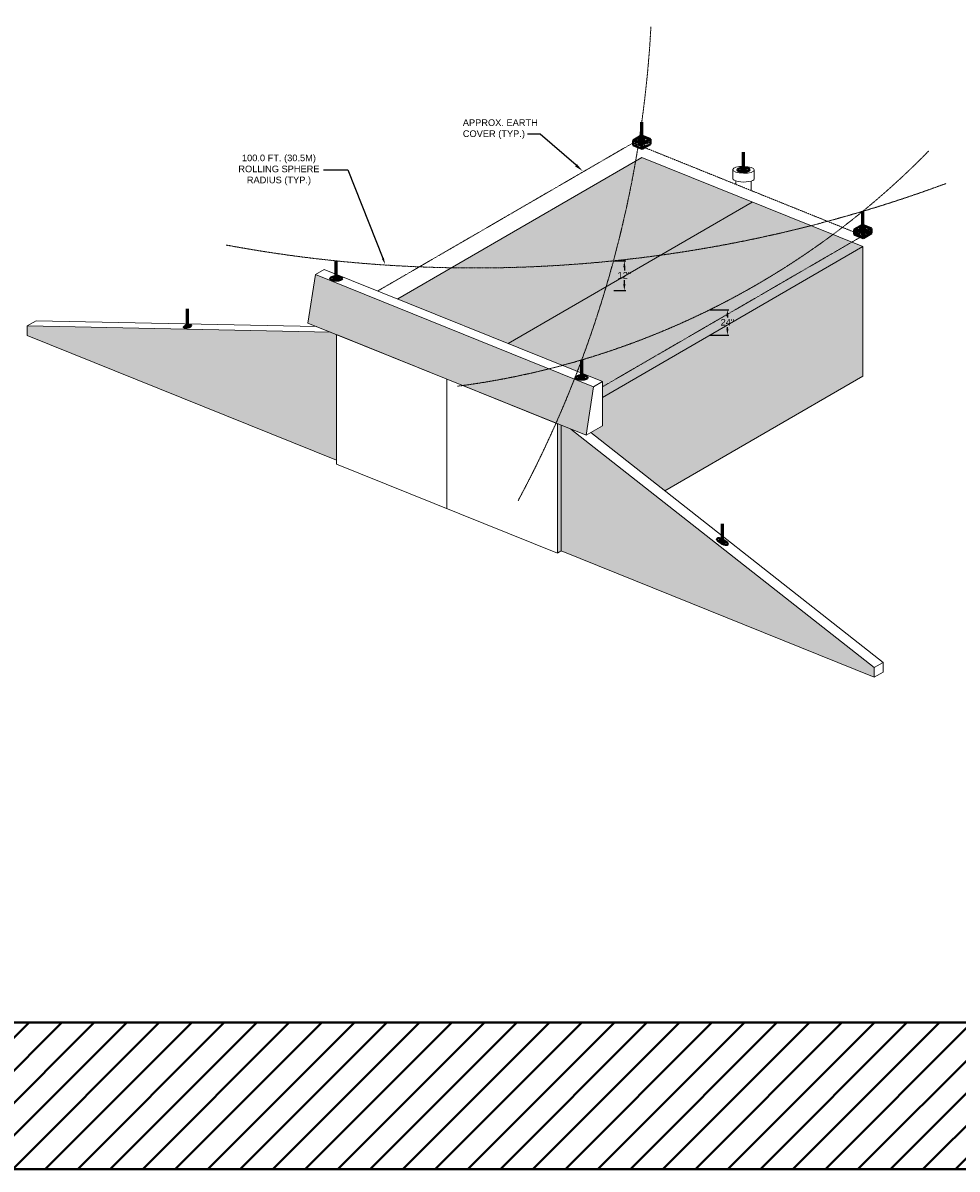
# Model space of a CAD drawing. Header units: inches. Extents: x -3 to 12799, y 241 to 11785.
# Tile 4 of 12: x 641 to 1911, y 7606 to 9165. Entities that reach past the tile are written whole.
import ezdxf
from ezdxf import colors
from ezdxf.entities.mleader import LeaderData, LeaderLine
from ezdxf.math import Vec2, Vec3

# ---------------------------------------------------------------- set-up
doc = ezdxf.new("R2010")
doc.units = ezdxf.units.IN
doc.header["$MEASUREMENT"] = 0
doc.linetypes.add('DASHED2', pattern=[0.375, 0.25, -0.125])
doc.linetypes.add('HIDDEN2', pattern=[0.1875, 0.125, -0.0625])
for name, color, linetype, lineweight in [('E-ANNO-TEXT', 7, 'Continuous', 18), ('E-ISO-BLDG', 131, 'Continuous', 9), ('E-ISO-LPS', 7, 'DASHED2', 40), ('E-LPS-RSM', 30, 'DASHED2', 18)]:
    doc.layers.add(name, color=color, linetype=linetype, lineweight=lineweight)
doc.styles.get("Standard").update_dxf_attribs({"font": 'arial.ttf'})
doc.dimstyles.get("Standard").update_dxf_attribs({"dimtxt": 0.18, "dimasz": 0.18, "dimexe": 0.18, "dimexo": 0.0625, "dimgap": 0.09, "dimtad": 0, "dimtih": 1, "dimtoh": 1, "dimdec": 4, "dimzin": 0, "dimdsep": 46, "dimtxsty": 'Standard', "dimcen": 0.09, "dimadec": 0, "dimazin": 0, "dimtfac": 1, "dimtdec": 4, "dimtofl": 0, "dimtmove": 0, "dimatfit": 3, "dimfxl": 1, "dimtolj": 1, "dimtzin": 0, "dimarcsym": 0})

# ---------------------------------------------------------------- blocks, each defined once
blk = doc.blocks.new('*D4')
at = {"layer": 'Defpoints', "color": 0, "transparency": 16777216}
for p in [(1443.4, 8841.7), (1443.4, 8801.2), (1458.2, 8801.2)]:
    blk.add_point(p, dxfattribs=at)
at = {"layer": 'E-ISO-BLDG', "color": 0, "lineweight": -2, "transparency": 16777216}
for p, q in [((1443.9, 8841.7), (1460.2, 8841.7)), ((1458.2, 8832.7), (1458.2, 8828.6)), ((1458.2, 8810.2), (1458.2, 8815.5)), ((1443.9, 8801.2), (1460.2, 8801.2))]:
    blk.add_line(p, q, dxfattribs=at)
at = {"layer": 'E-ISO-BLDG', "color": 0, "transparency": 16777216}
for points in [[(1456.7, 8832.7), (1459.7, 8832.7), (1458.2, 8841.7)], [(1456.7, 8810.2), (1459.7, 8810.2), (1458.2, 8801.2)]]:
    blk.add_solid(points, dxfattribs=at)
at = {"layer": 'E-ISO-BLDG', "color": 0, "transparency": 16777216, "insert": (1458.2, 8822), "char_height": 9, "width": 26.399, "attachment_point": 5}
blk.add_mtext('\\A1;12"', dxfattribs=at)
blk = doc.blocks.new('*D5')
at = {"layer": 'Defpoints', "color": 0, "transparency": 16777216}
for p in [(691.3, 9952.5), (1133.1, 8836.8)]:
    blk.add_point(p, dxfattribs=at)
at = {"layer": 'E-ANNO-TEXT', "color": 0, "lineweight": -2, "transparency": 16777216}
for p, q in [((1049, 8965.4), (1082.2, 8965.4)), ((1082.2, 8965.4), (1129.8, 8845.2))]:
    blk.add_line(p, q, dxfattribs=at)
at = {"layer": 'E-ANNO-TEXT', "color": 0, "transparency": 16777216}
blk.add_solid([(1131.2, 8845.8), (1128.4, 8844.6), (1133.1, 8836.8)], dxfattribs=at)
at = {"layer": 'E-ANNO-TEXT', "color": 0, "transparency": 16777216, "insert": (988.6, 8965.4), "char_height": 9, "width": 123.999, "attachment_point": 5}
blk.add_mtext('\\A1;100.0 FT. (30.5M) ROLLING SPHERE RADIUS (TYP.)', dxfattribs=at)
blk = doc.blocks.new('*D6')
at = {"layer": 'Defpoints', "color": 0, "transparency": 16777216}
for p in [(1566, 8775.3), (1566, 8740.6), (1598.3, 8740.6)]:
    blk.add_point(p, dxfattribs=at)
at = {"layer": 'E-ISO-BLDG', "color": 0, "lineweight": -2, "transparency": 16777216}
for p, q in [((1574.3, 8775.3), (1600.3, 8775.3)), ((1598.3, 8766.3), (1598.3, 8764.8)), ((1598.3, 8749.6), (1598.3, 8751.7)), ((1574.3, 8740.6), (1600.3, 8740.6))]:
    blk.add_line(p, q, dxfattribs=at)
at = {"layer": 'E-ISO-BLDG', "color": 0, "transparency": 16777216}
for points in [[(1596.8, 8766.3), (1599.8, 8766.3), (1598.3, 8775.3)], [(1596.8, 8749.6), (1599.8, 8749.6), (1598.3, 8740.6)]]:
    blk.add_solid(points, dxfattribs=at)
at = {"layer": 'E-ISO-BLDG', "color": 0, "transparency": 16777216, "insert": (1598.3, 8758.2), "char_height": 9, "width": 26.399, "attachment_point": 5}
blk.add_mtext('\\A1;24"', dxfattribs=at)

msp = doc.modelspace()

# ---------------------------------------------------------------- hatches: boundary and pattern name
at = {"layer": 'E-ISO-BLDG', "linetype": 'HIDDEN2', "true_color": 0x939598, "transparency": 33554457}
h = msp.add_hatch(color=252, dxfattribs=at)
h.dxf.hatch_style = 1
h.paths.add_polyline_path([(1066.69187, 8741.38246), (1058.52293, 8744.67856), (646.22987, 8753.21162), (646.22987, 8740.1198), (1066.69187, 8570.46688)])
h.paths.add_polyline_path([(1038.12505, 8823.1199), (1027.74616, 8757.09674), (1406.08308, 8604.44093), (1416.46197, 8670.46409)])
h.paths.add_polyline_path([(1782.27497, 8861.07627), (1481.82948, 8982.30353), (1150.17, 8789.83218), (1428.57952, 8677.49625), (1428.57952, 8655.81682)])
h.paths.add_polyline_path([(1782.27497, 8861.07627), (1428.57952, 8655.81682), (1428.57952, 8617.49625), (1412.47993, 8608.1532), (1513.24457, 8528.92634), (1782.27497, 8685.05227)])
h.paths.add_polyline_path([(1385.60711, 8612.70281), (1372.30372, 8618.07062), (1372.30372, 8447.13439), (1797.98663, 8275.37487), (1797.98663, 8288.46668)])
h.paths.add_polyline_path([(1372.30372, 8618.07062), (1367.13736, 8620.1552), (1367.13736, 8444.13621), (1372.30372, 8447.13439)])
at = {"layer": 'E-ISO-LPS', "linetype": 'Continuous'}
h = msp.add_hatch(dxfattribs=at)
h.set_pattern_fill('AR-CONC', color=256, scale=0.5)
h.set_pattern_definition([(50, (-1105.9736, 7127.0805), (3.586301, -0.3137607), [0.375, -4.125]), (355, (-1105.9736, 7127.0805), (-0.6937567, 3.7609607), [0.3, -3.3]), (100.45144, (-1105.6748, 7127.0544), (2.8925442, 3.4472), [0.318701, -3.5057106]), (46.1842, (-1105.9736, 7128.0805), (5.3362067, -0.8275964), [0.5625, -6.1875]), (96.63564, (-1105.529, 7128.0116), (4.67331, 4.870593), [0.478052, -5.258569]), (351.18416, (-1105.9736, 7128.0805), (4.67331, 4.870593), [0.45, -4.95]), (21, (-1105.4736, 7127.8305), (2.9845353, -2.0130945), [0.375, -4.125]), (326, (-1105.4736, 7127.8305), (1.2165767, 3.6257502), [0.3, -3.3]), (71.45144, (-1105.225, 7127.6628), (4.201112, 1.6126558), [0.318701, -3.5057106]), (37.5, (-1105.9736, 7127.0805), (0.0607993, 1.66446927), [0, -3.26, 0, -3.35, 0, -3.3125]), (7.5, (-1105.9736, 7127.0805), (1.3153477, 1.9720586), [0, -1.91, 0, -3.185, 0, -1.2625]), (327.5, (-1107.0886, 7127.0805), (2.6691122, -0.11277436), [0, -1.25, 0, -3.9, 0, -5.175]), (317.5, (-1107.5886, 7127.0805), (2.9159308, 0.5005249), [0, -1.625, 0, -2.59, 0, -3.675])])
h.paths.add_polyline_path([(1476.70908, 9002.75354), (1470.00054, 9005.46038), (1470.00054, 8998.86038)])
h.paths.add_polyline_path([(1482.24164, 9000.5212), (1476.70908, 9002.75354), (1470.00054, 8998.86038), (1482.24164, 8993.9212)])
h.paths.add_polyline_path([(1493.65842, 9000.54668), (1486.94988, 9003.25352), (1482.24164, 9000.5212), (1482.24164, 8993.9212)])
h.paths.add_polyline_path([(1493.65842, 9007.14668), (1486.94988, 9003.25352), (1493.65842, 9000.54668)])
at = {"layer": 'E-ISO-LPS'}
h = msp.add_hatch(color=256, dxfattribs=at)
h.dxf.hatch_style = 1
edge = h.paths.add_edge_path()
edge.add_ellipse((1481.82948, 9006.30353), major_axis=(2.10152, 0.022), ratio=0.3366627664, start_angle=90, end_angle=180)
edge.add_line((1479.72796, 9006.28152), (1481.82948, 9006.30353))
edge.add_line((1481.82948, 9006.30353), (1481.82207, 9007.01103))
edge = h.paths.add_edge_path()
edge.add_line((1481.82948, 9006.30353), (1479.72796, 9006.28152))
edge.add_ellipse((1481.82948, 9006.30353), major_axis=(2.10152, 0.022), ratio=0.3366627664, start_angle=180, end_angle=270)
edge.add_line((1481.83689, 9005.59602), (1481.82948, 9006.30353))
edge = h.paths.add_edge_path()
edge.add_ellipse((1481.82948, 9006.30353), major_axis=(2.10152, 0.022), ratio=0.3366627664, start_angle=270, end_angle=360)
edge.add_line((1483.931, 9006.32553), (1481.82948, 9006.30353))
edge.add_line((1481.82948, 9006.30353), (1481.83689, 9005.59602))
edge = h.paths.add_edge_path()
edge.add_ellipse((1481.82948, 9006.30353), major_axis=(2.10152, 0.022), ratio=0.3366627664, start_angle=0, end_angle=89.79804024)
edge.add_line((1481.82948, 9007.0111), (1481.82948, 9006.30353))
edge.add_line((1481.82948, 9006.30353), (1483.931, 9006.32553))
at = {"layer": 'E-ISO-LPS', "linetype": 'Continuous'}
h = msp.add_hatch(color=256, dxfattribs=at)
h.dxf.hatch_style = 1
edge = h.paths.add_edge_path()
edge.add_ellipse((1620.22328, 8965.53742), major_axis=(2.10152, 0.022), ratio=0.3366627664, start_angle=89.79804024, end_angle=209.87714793)
edge.add_line((1618.40476, 8965.1659), (1620.22328, 8965.53742))
edge.add_line((1620.22328, 8965.53742), (1620.22328, 8966.24499))
edge = h.paths.add_edge_path()
edge.add_ellipse((1620.22328, 8965.53742), major_axis=(2.10152, 0.022), ratio=0.3366627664, start_angle=29.87714793, end_angle=89.79804024)
edge.add_line((1620.22328, 8966.24499), (1620.22328, 8965.53742))
edge.add_line((1620.22328, 8965.53742), (1622.04181, 8965.90893))
edge = h.paths.add_edge_path()
edge.add_ellipse((1620.22328, 8965.53742), major_axis=(2.10152, 0.022), ratio=0.3366627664, start_angle=209.87714793, end_angle=389.87714793)
edge.add_line((1622.04181, 8965.90893), (1618.40476, 8965.1659))
h = msp.add_hatch(dxfattribs=at)
h.set_pattern_fill('AR-CONC', color=256, scale=0.5)
h.set_pattern_definition([(50, (-805.5282, 7005.8533), (3.586301, -0.3137607), [0.375, -4.125]), (355, (-805.528, 7005.8533), (-0.6937567, 3.7609607), [0.3, -3.3]), (100.45144, (-805.2293, 7005.827), (2.8925442, 3.4472), [0.318701, -3.5057106]), (46.1842, (-805.528, 7006.8533), (5.3362067, -0.8275964), [0.5625, -6.1875]), (96.63564, (-805.0835, 7006.7843), (4.67331, 4.870593), [0.478052, -5.258569]), (351.18416, (-805.528, 7006.853), (4.67331, 4.870593), [0.45, -4.95]), (21, (-805.0282, 7006.6033), (2.9845353, -2.0130945), [0.375, -4.125]), (326, (-805.028, 7006.6033), (1.2165767, 3.6257502), [0.3, -3.3]), (71.45144, (-804.7794, 7006.4355), (4.201112, 1.6126558), [0.318701, -3.5057106]), (37.5, (-805.5282, 7005.8533), (0.0607993, 1.66446927), [0, -3.26, 0, -3.35, 0, -3.3125]), (7.5, (-805.5282, 7005.8533), (1.3153477, 1.9720586), [0, -1.91, 0, -3.185, 0, -1.2625]), (327.5, (-806.6432, 7005.8533), (2.6691122, -0.11277436), [0, -1.25, 0, -3.9, 0, -5.175]), (317.5, (-807.1432, 7005.8533), (2.9159308, 0.5005249), [0, -1.625, 0, -2.59, 0, -3.675])])
h.paths.add_polyline_path([(1777.15457, 8881.52627), (1770.44603, 8884.23312), (1770.44603, 8877.63312)])
h.paths.add_polyline_path([(1782.68713, 8879.29393), (1777.15457, 8881.52627), (1770.44603, 8877.63312), (1782.68713, 8872.69393)])
h.paths.add_polyline_path([(1794.10391, 8879.31942), (1787.39537, 8882.02626), (1782.68713, 8879.29393), (1782.68713, 8872.69393)])
h.paths.add_polyline_path([(1794.10391, 8885.91942), (1787.39537, 8882.02626), (1794.10391, 8879.31942)])
at = {"layer": 'E-ISO-LPS'}
h = msp.add_hatch(color=256, dxfattribs=at)
h.dxf.hatch_style = 1
edge = h.paths.add_edge_path()
edge.add_ellipse((1782.27497, 8885.07627), major_axis=(2.10152, 0.022), ratio=0.3366627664, start_angle=90, end_angle=180)
edge.add_line((1780.17345, 8885.05426), (1782.27497, 8885.07627))
edge.add_line((1782.27497, 8885.07627), (1782.26756, 8885.78377))
edge = h.paths.add_edge_path()
edge.add_line((1782.27497, 8885.07627), (1780.17345, 8885.05426))
edge.add_ellipse((1782.27497, 8885.07627), major_axis=(2.10152, 0.022), ratio=0.3366627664, start_angle=180, end_angle=270)
edge.add_line((1782.28238, 8884.36876), (1782.27497, 8885.07627))
edge = h.paths.add_edge_path()
edge.add_ellipse((1782.27497, 8885.07627), major_axis=(2.10152, 0.022), ratio=0.3366627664, start_angle=270, end_angle=360)
edge.add_line((1784.37649, 8885.09827), (1782.27497, 8885.07627))
edge.add_line((1782.27497, 8885.07627), (1782.28238, 8884.36876))
edge = h.paths.add_edge_path()
edge.add_ellipse((1782.27497, 8885.07627), major_axis=(2.10152, 0.022), ratio=0.3366627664, start_angle=0, end_angle=89.79804024)
edge.add_line((1782.27497, 8885.78384), (1782.27497, 8885.07627))
edge.add_line((1782.27497, 8885.07627), (1784.37649, 8885.09827))
at = {"layer": 'E-ISO-LPS', "linetype": 'HIDDEN2'}
h = msp.add_hatch(color=256, dxfattribs=at)
h.dxf.hatch_style = 1
edge = h.paths.add_edge_path()
edge.add_ellipse((1066.46742, 8817.64473), major_axis=(2.10152, 0.022), ratio=0.3366627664, start_angle=141.57870446, end_angle=296.42478784)
edge.add_line((1067.40928, 8817.02094), (1064.81636, 8818.06716))
edge = h.paths.add_edge_path()
edge.add_ellipse((1066.46742, 8817.64473), major_axis=(2.10152, 0.022), ratio=0.3366627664, start_angle=89.79804024, end_angle=141.57870446)
edge.add_line((1064.81636, 8818.06716), (1067.40928, 8817.02094))
edge.add_ellipse((1066.46742, 8817.64473), major_axis=(2.10152, 0.022), ratio=0.3366627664, start_angle=296.42478784, end_angle=337.76542141)
edge.add_arc((1068.91796, 8829.14955), 11.76291, 257.97562755, 267.55171695, ccw=False)
edge.add_line((1066.46742, 8817.64473), (1066.46742, 8818.35231))
edge = h.paths.add_edge_path()
edge.add_ellipse((1066.46742, 8817.64473), major_axis=(2.10152, 0.022), ratio=0.3366627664, start_angle=337.76542141, end_angle=449.79804024)
edge.add_line((1066.46742, 8818.35231), (1066.46742, 8817.64473))
edge.add_arc((1068.91796, 8829.14955), 11.76291, 257.97562755, 267.55171695)
at = {"layer": 'E-ISO-LPS'}
h = msp.add_hatch(color=256, dxfattribs=at)
h.dxf.hatch_style = 1
edge = h.paths.add_edge_path()
edge.add_ellipse((864.33805, 8752.5788), major_axis=(1.26441, 0.32091), ratio=0.3366627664, start_angle=0, end_angle=360)
h = msp.add_hatch(color=256, dxfattribs=at)
h.dxf.hatch_style = 1
edge = h.paths.add_edge_path()
edge.add_ellipse((1400.26117, 8682.96172), major_axis=(2.10152, 0.022), ratio=0.3366627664, start_angle=89.79804024, end_angle=360)
edge.add_ellipse((1400.26117, 8682.96172), major_axis=(2.10152, 0.022), ratio=0.3366627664, start_angle=0, end_angle=89.79804024)
h = msp.add_hatch(color=256, dxfattribs=at)
h.dxf.hatch_style = 1
edge = h.paths.add_edge_path()
edge.add_ellipse((1591.55124, 8459.78319), major_axis=(1.86395, -0.97085), ratio=0.3366627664, start_angle=0, end_angle=360)
at = {"layer": 'E-ISO-LPS', "true_color": 0x939598, "transparency": 33554687}
h = msp.add_hatch(dxfattribs=at)
h.set_pattern_fill('ANSI31', color=252, scale=250)
h.set_pattern_definition([(45, (-2.954, 1142.996), (-22.09709, 22.09709), [])])
h.paths.add_polyline_path([(12798.72841, 7805.52384), (-2.96277, 7805.52384), (-2.96277, 7606.27187), (12798.72841, 7606.27187)])

# ---------------------------------------------------------------- linework, layer by layer
at = {"layer": 'E-ISO-BLDG', "linetype": 'HIDDEN2'}
for p, q in [((1123.00901, 8800.79141), (1470.00054, 9002.16038)), ((1470.00054, 9002.16038), (1770.44603, 8880.93312)), ((1428.57952, 8670.4953), (1782.68713, 8875.99393)), ((1367.13736, 8444.13621), (1372.30372, 8447.13439))]:
    msp.add_line(p, q, dxfattribs=at)
at = {"layer": 'E-ISO-BLDG'}
for p, q in [((1150.17, 8789.83218), (1481.82948, 8982.30353)), ((1481.82948, 8982.30353), (1782.27497, 8861.07627)), ((1300.39274, 8729.21854), (1632.05223, 8921.6899)), ((1428.57952, 8655.81682), (1782.27497, 8861.07627)), ((1782.27497, 8685.05227), (1782.27497, 8861.07627)), ((1038.12505, 8823.1199), (1050.24259, 8830.15205)), ((1038.12505, 8823.1199), (1027.74616, 8757.09674)), ((646.22987, 8753.21162), (646.22987, 8740.1198)), ((1027.74616, 8757.09674), (1406.08308, 8604.44093)), ((646.22987, 8740.1198), (1066.69187, 8570.46688)), ((1066.69187, 8741.38246), (1367.13736, 8620.1552)), ((1066.69187, 8741.38246), (1066.69187, 8565.36347)), ((1513.24457, 8528.92634), (1782.27497, 8685.05227)), ((1216.91462, 8680.76883), (1216.91462, 8504.74984)), ((1416.46197, 8670.46409), (1406.08308, 8604.44093)), ((1416.46197, 8670.46409), (1428.57952, 8677.49625)), ((1428.57952, 8677.49625), (1428.57952, 8617.49625)), ((1367.13736, 8620.1552), (1367.13736, 8444.13621)), ((1406.08308, 8604.44093), (1428.57952, 8617.49625)), ((1066.69187, 8565.36347), (1367.13736, 8444.13621)), ((1372.30372, 8447.13439), (1797.98663, 8275.37487)), ((1797.98663, 8288.46668), (1810.11857, 8295.50719)), ((1810.11857, 8295.50719), (1810.11857, 8282.41537)), ((1797.98663, 8288.46668), (1797.98663, 8275.37487)), ((1797.98663, 8275.37487), (1810.11857, 8282.41537))]:
    msp.add_line(p, q, dxfattribs=at)
at = {"layer": 'E-ISO-BLDG', "linetype": 'Continuous'}
for p, q in [((1605.66849, 8965.77985), (1605.66849, 8953.74043)), ((1634.77808, 8965.29498), (1634.77808, 8953.30431)), ((1609.74383, 8950.50034), (1609.74383, 8945.77512)), ((1630.70274, 8950.18634), (1630.70274, 8937.31837)), ((646.22987, 8753.21162), (658.34082, 8760.23995))]:
    msp.add_line(p, q, dxfattribs=at)
at = {"layer": 'E-ISO-BLDG', "lineweight": 9}
for p, q in [((1050.24259, 8830.15205), (1428.57952, 8677.49625)), ((1038.12505, 8823.1199), (1416.46197, 8670.46409)), ((1058.52293, 8744.67856), (646.22987, 8753.21162)), ((1039.50758, 8752.3511), (658.34082, 8760.23995)), ((1372.30372, 8618.07062), (1372.30372, 8447.13439)), ((1385.60711, 8612.70281), (1797.98663, 8288.46668)), ((1412.47993, 8608.1532), (1810.11857, 8295.50719))]:
    msp.add_line(p, q, dxfattribs=at)
at = {"layer": 'E-ISO-BLDG'}
msp.add_ellipse((1620.22328, 8965.53742), major_axis=(14.5548, -0.24244), ratio=0.3170602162, dxfattribs=at)
msp.add_ellipse((1620.22328, 8953.54675), major_axis=(14.5548, -0.24244), ratio=0.3170602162, start_param=3.1415926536, end_param=6.2831853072, dxfattribs=at)
at = {"layer": 'E-ISO-LPS', "linetype": 'Continuous', "lineweight": 60}
for p, q in [((1481.82948, 9006.30353), (1481.82948, 9030.30353)), ((1620.22328, 8965.53742), (1620.22328, 8989.53742)), ((1782.27497, 8885.07627), (1782.27497, 8909.07627)), ((1066.46742, 8817.64473), (1066.46742, 8841.64473)), ((864.33805, 8752.5788), (864.33805, 8776.5788)), ((1400.26117, 8682.96172), (1400.26117, 8706.96172)), ((1591.55124, 8459.78319), (1591.55124, 8483.78319))]:
    msp.add_line(p, q, dxfattribs=at)
at = {"layer": 'E-ISO-LPS', "linetype": 'Continuous'}
for p, q in [((1470.00054, 9005.46038), (1481.41732, 9012.08586)), ((1481.41732, 9012.08586), (1493.65842, 9007.14668)), ((1470.00054, 9005.46038), (1470.00054, 8998.86038)), ((1470.00054, 9005.46038), (1482.24164, 9000.5212)), ((1470.00054, 8998.86038), (1482.24164, 8993.9212)), ((1481.83689, 9005.59602), (1481.82207, 9007.01103)), ((1482.24164, 9000.5212), (1493.65842, 9007.14668)), ((1482.24164, 8993.9212), (1493.65842, 9000.54668)), ((1482.24164, 9000.5212), (1482.24164, 8993.9212)), ((1493.65842, 9007.14668), (1493.65842, 9000.54668)), ((1770.44603, 8884.23312), (1781.86281, 8890.8586)), ((1781.86281, 8890.8586), (1794.10391, 8885.91942)), ((1770.44603, 8884.23312), (1770.44603, 8877.63312)), ((1770.44603, 8884.23312), (1782.68713, 8879.29393)), ((1770.44603, 8877.63312), (1782.68713, 8872.69393)), ((1782.28238, 8884.36876), (1782.26756, 8885.78377)), ((1782.68713, 8879.29393), (1794.10391, 8885.91942)), ((1782.68713, 8872.69393), (1794.10391, 8879.31942)), ((1782.68713, 8879.29393), (1782.68713, 8872.69393)), ((1794.10391, 8885.91942), (1794.10391, 8879.31942)), ((-2.96277, 7805.52384), (12798.72841, 7805.52384)), ((-2.96277, 7606.27187), (12798.72841, 7606.27187))]:
    msp.add_line(p, q, dxfattribs=at)
at = {"layer": 'E-ISO-LPS'}
for p, q in [((1479.72796, 9006.28152), (1483.931, 9006.32553)), ((1780.17345, 8885.05426), (1784.37649, 8885.09827))]:
    msp.add_line(p, q, dxfattribs=at)
at = {"layer": 'E-ISO-LPS', "linetype": 'Continuous'}
for centre, major_axis in [((1481.82948, 9006.30353), (8.40607, 0.08801)), ((1481.82948, 9006.30353), (4.20304, 0.04401)), ((1481.82948, 9006.30353), (2.10152, 0.022)), ((1620.22328, 8965.53742), (8.40607, 0.08801)), ((1620.22328, 8965.53742), (4.20304, 0.04401)), ((1620.22328, 8965.53742), (2.10152, 0.022)), ((1782.27497, 8885.07627), (8.40607, 0.08801)), ((1782.27497, 8885.07627), (4.20304, 0.04401)), ((1782.27497, 8885.07627), (2.10152, 0.022)), ((1066.46742, 8817.64473), (8.40607, 0.08801)), ((1066.46742, 8817.64473), (4.20304, 0.04401)), ((1066.46742, 8817.64473), (2.10152, 0.022)), ((864.33805, 8752.5788), (5.05763, 1.28366)), ((864.33805, 8752.5788), (2.52881, 0.64183)), ((864.33805, 8752.5788), (1.26441, 0.32091)), ((1400.26117, 8682.96172), (8.40607, 0.08801)), ((1400.26117, 8682.96172), (4.20304, 0.04401)), ((1400.26117, 8682.96172), (2.10152, 0.022)), ((1591.55124, 8459.78319), (7.45581, -3.88338)), ((1591.55124, 8459.78319), (3.72791, -1.94169)), ((1591.55124, 8459.78319), (1.86395, -0.97085))]:
    msp.add_ellipse(centre, major_axis=major_axis, ratio=0.3366627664, dxfattribs=at)
at = {"layer": 'E-LPS-RSM'}
for centre, radius, start, end in [((-39.8507, 9242.21311), 1536.36462, 331.7603248, 356.94190474), ((1089.60982, 9756.19607), 1094.25636, 277.45483431, 315.64674795), ((1254.67479, 10676.74274), 1844.72402, 259.44229022, 290.32358376)]:
    msp.add_arc(centre, radius, start, end, dxfattribs=at)

# ---------------------------------------------------------------- texts
at = {"layer": 'E-ANNO-TEXT', "insert": (1238.56719, 9034.21624), "char_height": 9, "attachment_point": 1}
msp.add_mtext_dynamic_manual_height_columns('APPROX. EARTH COVER (TYP.)', width=118.8469718, gutter_width=48, heights=[0], dxfattribs=at)

# ---------------------------------------------------------------- dimensions: what is measured, and where the dimension line sits
at = {"layer": 'E-ANNO-TEXT'}
dim = msp.add_radius_dim(center=(691.31074, 9952.53831), mpoint=(1133.12373, 8836.83168), text='100.0 FT. (30.5M) ROLLING SPHERE RADIUS (TYP.)', dimstyle='Standard', override={"dimtxt": 9, "dimasz": 9, "dimgap": 6}, dxfattribs=at)
dim.commit()
dim.dimension.update_dxf_attribs({"geometry": '*D5', "text_midpoint": (988.63662, 8965.39177), "dimtype": 164})
at = {"layer": 'E-ISO-BLDG'}
for base, p1, p2, text, override, picture, middle in [((1458.22291, 8801.22872), (1443.39001, 8841.69689), (1443.39001, 8801.22872), '12"', {"dimtxt": 9, "dimasz": 9, "dimexe": 2, "dimexo": 0.5, "dimgap": 2, "dimfxl": 20, "dimfxlon": 1}, '*D4', (1458.22291, 8822.03916)), ((1598.34374, 8740.60849), (1566.0343, 8775.33738), (1566.0343, 8740.60849), '24"', {"dimtxt": 9, "dimasz": 9, "dimexe": 2, "dimexo": 0.25, "dimgap": 2, "dimfxl": 24, "dimfxlon": 1}, '*D6', (1598.34374, 8758.2417))]:
    dim = msp.add_linear_dim(base=base, p1=p1, p2=p2, angle=90, text=text, dimstyle='Standard', override=override, dxfattribs=at)
    dim.commit()
    dim.dimension.update_dxf_attribs({"geometry": picture, "text_midpoint": middle, "dimtype": 160})

# ---------------------------------------------------------------- leaders
at = {"layer": 'E-ANNO-TEXT'}
ml = msp.add_multileader_mtext('Standard', dxfattribs=at)
ml.set_content('', color=256)
ml.set_leader_properties()
ml.build(insert=Vec2(0, 0))
ml.multileader.update_dxf_attribs({"dogleg_length": 0.36, "arrow_head_size": 12, "scale": 48})
ctx = ml.context
ctx.base_point, ctx.scale, ctx.char_height, ctx.arrow_head_size, ctx.landing_gap_size, ctx.plane_origin = Vec3(1317.88735, 9013.84475), 48, 8.64, 12, 4.32, Vec3(1145.58742, 8950.40136)
ctx.text_align_type = 2
notes = []
notes.append((ctx, [(1, (1, 1, 0), (1343.80735, 9013.84475), (-1, 0), 17.28, [(0, [(1401.58495, 8963.85754)], 0, [])])]))
ctx.mtext.insert, ctx.mtext.alignment, ctx.mtext.flow_direction = Vec3(1322.20735, 9018.16475), 3, 5
for ctx, leaders in notes:
    for number, flags, end, landing, length, lines in leaders:
        leader = LeaderData()
        leader.index, (leader.has_last_leader_line, leader.has_dogleg_vector, leader.attachment_direction) = number, flags
        leader.last_leader_point, leader.dogleg_vector, leader.dogleg_length = Vec3(end), Vec3(landing), length
        for number, points, colour, breaks in lines:
            line = LeaderLine()
            line.index, line.vertices, line.color, line.breaks = number, Vec3.list(points), colors.encode_raw_color(colour), breaks
            leader.lines.append(line)
        ctx.leaders.append(leader)

doc.saveas('drawing.dxf')
